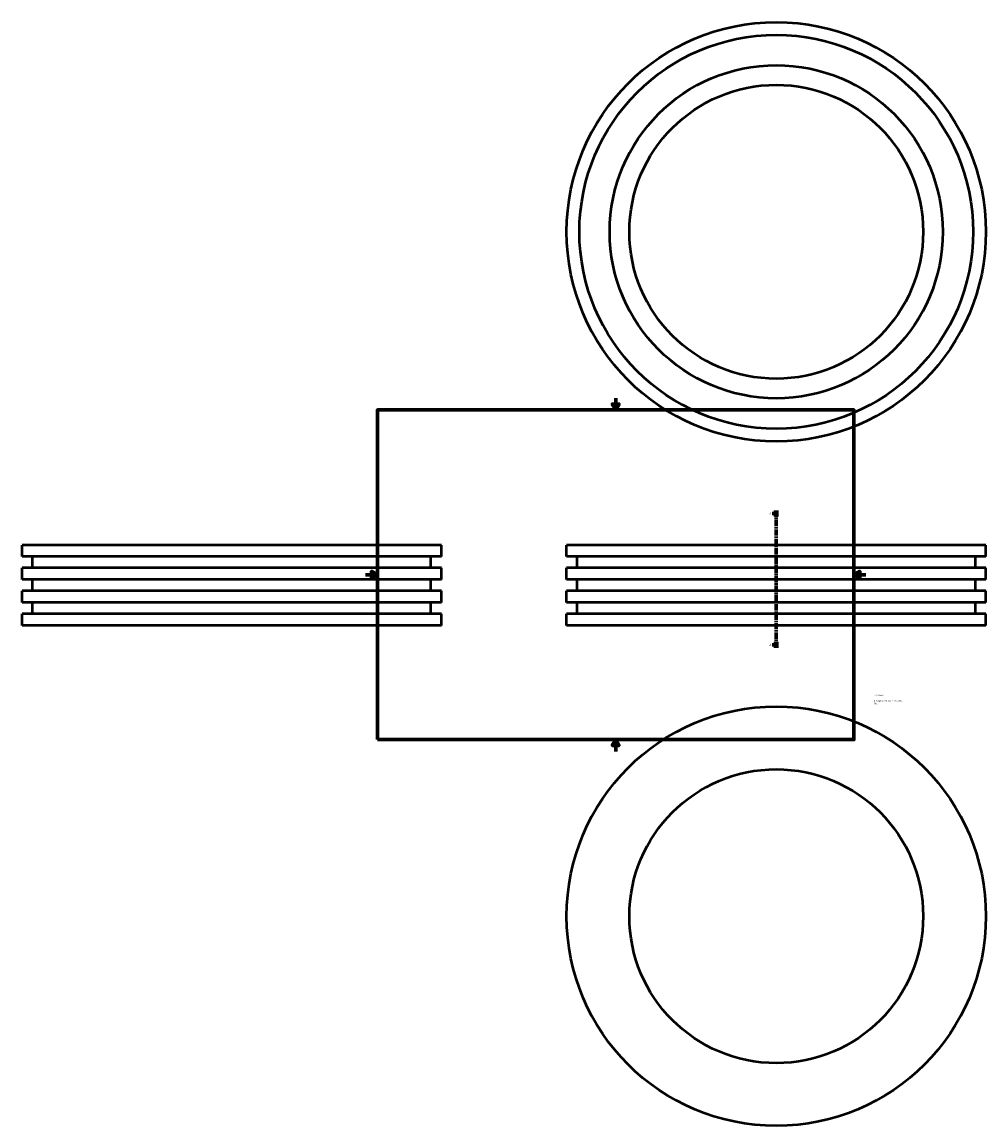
# Model space of a CAD drawing. Header units: millimetres. Extents: x -578 to 2026, y -629 to 1226.
# Tile 1 of 4: x -578 to 1043, y -629 to 1226. Entities that reach past the tile are written whole.
import ezdxf

# ---------------------------------------------------------------- set-up
doc = ezdxf.new("R2010")
doc.units = ezdxf.units.MM
doc.linetypes.add('CHAIN', pattern=[0.3543, 0.2362, -0.0295, 0.0591, -0.0295])
for name, color, linetype, lineweight in [('Border (ISO)', 7, 'Continuous', 70), ('Section Line (ISO)', 7, 'CHAIN', 70), ('Title (ISO)', 7, 'Continuous', 50), ('Visible (ISO)', 7, 'Continuous', 50)]:
    doc.layers.add(name, color=color, linetype=linetype, lineweight=lineweight)
doc.styles.add('Label Text (ISO)', font='tahoma.ttf')
doc.styles.add('Note Text (ISO)', font='tahoma.ttf')

# ---------------------------------------------------------------- blocks, each defined once
blk = doc.blocks.new('Borders Default Border')
at = {"layer": 'Border (ISO)'}
for p, q in [((70.1, 574), (70.1, 576.9)), ((140.2, 574), (140.2, 576.9)), ((210.2, 574), (210.2, 576.9)), ((280.3, 574), (280.3, 576.9)), ((350.4, 574), (350.4, 576.9)), ((490.6, 574), (490.6, 576.9)), ((560.7, 574), (560.7, 576.9)), ((630.8, 574), (630.8, 576.9)), ((700.8, 574), (700.8, 576.9)), ((770.9, 574), (770.9, 576.9)), ((20, 519.7), (17.1, 519.7)), ((821, 519.7), (823.9, 519.7)), ((20, 445.5), (17.1, 445.5)), ((821, 445.5), (823.9, 445.5)), ((20, 371.2), (17.1, 371.2)), ((821, 371.2), (823.9, 371.2)), ((20, 222.7), (17.1, 222.7)), ((821, 222.7), (823.9, 222.7)), ((20, 148.5), (17.1, 148.5)), ((821, 148.5), (823.9, 148.5)), ((20, 74.3), (17.1, 74.3)), ((821, 74.3), (823.9, 74.3)), ((70.1, 20), (70.1, 17.1)), ((140.2, 20), (140.2, 17.1)), ((210.2, 20), (210.2, 17.1)), ((280.3, 20), (280.3, 17.1)), ((350.4, 20), (350.4, 17.1)), ((490.6, 20), (490.6, 17.1)), ((560.7, 20), (560.7, 17.1)), ((630.8, 20), (630.8, 17.1)), ((700.8, 20), (700.8, 17.1)), ((770.9, 20), (770.9, 17.1))]:
    blk.add_line(p, q, dxfattribs=at)
at = {"layer": 'Border (ISO)', "flags": 128}
for points in [[(420.5, 594), (420.5, 574), (414.7, 584), (426.3, 584), (420.5, 574)], [(20, 20), (20, 574), (821, 574), (821, 20), (20, 20)], [(0, 297), (20, 297), (10, 302.8), (10, 291.2), (20, 297)], [(841, 297), (821, 297), (831, 302.8), (831, 291.2), (821, 297)], [(420.5, 0), (420.5, 20), (414.7, 10), (426.3, 10), (420.5, 20)]]:
    blk.add_lwpolyline(points, dxfattribs=at)
at = {"layer": 'Border (ISO)', "color": 232, "true_color": 0xca0064, "char_height": 2.5, "attachment_point": 7, "style": 'Note Text (ISO)'}
for s, insert in [('1', (34.5, 574.4)), ('2', (104.4, 574.4)), ('3', (174.4, 574.3)), ('4', (244.4, 574.4)), ('5', (314.6, 574.3)), ('6', (384.7, 574.3)), ('7', (454.8, 574.4)), ('8', (524.8, 574.3)), ('9', (594.9, 574.4)), ('10', (664.3, 574.3)), ('11', (734.4, 574.4)), ('12', (804.5, 574.4)), ('A', (17.3, 555.6)), ('A', (821.6, 555.6)), ('B', (17.6, 481.4)), ('B', (821.9, 481.4)), ('C', (17.4, 407.1)), ('C', (821.7, 407.1)), ('D', (17.4, 332.9)), ('D', (821.7, 332.9)), ('E', (17.6, 258.6)), ('E', (821.9, 258.6)), ('F', (17.7, 184.4)), ('F', (822, 184.4)), ('G', (17.3, 110.1)), ('G', (821.6, 110.1)), ('H', (17.4, 35.9)), ('H', (821.7, 35.9)), ('1', (34.5, 17.1)), ('2', (104.4, 17.1)), ('3', (174.4, 17)), ('4', (244.4, 17.1)), ('5', (314.6, 17)), ('6', (384.7, 17)), ('7', (454.8, 17.1)), ('8', (524.8, 17)), ('9', (594.9, 17.1)), ('10', (664.3, 17)), ('11', (734.4, 17.1)), ('12', (804.5, 17.1))]:
    blk.add_mtext(s, dxfattribs=dict(at, insert=insert))
blk = doc.blocks.new('Title Blocks ISO')
at = {"layer": 'Title (ISO)', "color": 232, "true_color": 0xca0064, "style": 'Note Text (ISO)'}
for tag, p in [('PART_NUMBER_001', (34.1, 73.1)), ('DESCRIPTION_001', (33.8, 63.4)), ('DESCRIPTION_002', (33.9, 59.2))]:
    blk.add_attdef(tag, p, '', height=2.5, dxfattribs=at)
blk = doc.blocks.new('2dTransSection0')
at = {"layer": 'Section Line (ISO)', "linetype": 'Continuous'}
for p, q in [((683.4, 399.8), (688, 399.8)), ((690.5, 399.8), (688, 400.3)), ((688, 400.3), (688, 399.3)), ((688, 399.8), (690.5, 399.8)), ((688, 399.3), (690.5, 399.8)), ((683.4, 179.2), (688, 179.2)), ((690.5, 179.2), (688, 179.7)), ((688, 179.7), (688, 178.7)), ((688, 179.2), (690.5, 179.2)), ((688, 178.7), (690.5, 179.2))]:
    blk.add_line(p, q, dxfattribs=at)
at = {"layer": 'Section Line (ISO)', "linetype": 'CHAIN', "ltscale": 44.45982}
blk.add_line((690.5, 404.8), (690.5, 174.2), dxfattribs=at)
at = {"layer": 'Section Line (ISO)', "linetype": 'Continuous', "lineweight": 140}
for p, q in [((690.5, 404.8), (690.5, 394.7)), ((690.5, 184.3), (690.5, 174.2))]:
    blk.add_line(p, q, dxfattribs=at)
at = {"layer": 'Section Line (ISO)', "linetype": 'Continuous', "flags": 128}
for points in [[(688, 399.3), (690.5, 399.8), (688, 400.3), (688, 399.3)], [(688, 178.7), (690.5, 179.2), (688, 179.7), (688, 178.7)]]:
    blk.add_lwpolyline(points, dxfattribs=at)
at = {"layer": 'Section Line (ISO)'}
for points in [[(688, 399.3), (690.5, 399.8), (688, 400.3), (688, 399.3)], [(688, 178.7), (690.5, 179.2), (688, 179.7), (688, 178.7)]]:
    blk.add_solid(points, dxfattribs=at)
at = {"layer": 'Section Line (ISO)', "char_height": 3.5, "attachment_point": 7, "style": 'Label Text (ISO)'}
for insert in [(679.1, 398), (679.1, 177.5)]:
    blk.add_mtext('A', dxfattribs=dict(at, insert=insert))

msp = doc.modelspace()

# ---------------------------------------------------------------- linework, layer by layer
at = {"layer": 'Visible (ISO)'}
for p, q in [((127.459, 346.927), (-577.541, 346.927)), ((-577.541, 327.642), (-577.541, 346.927)), ((127.459, 327.642), (127.459, 346.927)), ((1043.031, 346.927), (338.031, 346.927)), ((338.031, 327.642), (338.031, 346.927)), ((1043.031, 327.642), (1043.031, 346.927)), ((127.459, 327.642), (-577.541, 327.642)), ((-559.916, 308.356), (-559.916, 327.642)), ((109.834, 308.356), (109.834, 327.642)), ((1043.031, 327.642), (338.031, 327.642)), ((355.656, 308.356), (355.656, 327.642)), ((1025.406, 308.356), (1025.406, 327.642)), ((127.459, 308.356), (-577.541, 308.356)), ((-577.541, 289.07), (-577.541, 308.356)), ((127.459, 289.07), (127.459, 308.356)), ((1043.031, 308.356), (338.031, 308.356)), ((338.031, 289.07), (338.031, 308.356)), ((1043.031, 289.07), (1043.031, 308.356)), ((127.459, 289.07), (-577.541, 289.07)), ((-559.916, 269.785), (-559.916, 289.07)), ((109.834, 269.785), (109.834, 289.07)), ((1043.031, 289.07), (338.031, 289.07)), ((355.656, 269.785), (355.656, 289.07)), ((1025.406, 269.785), (1025.406, 289.07)), ((127.459, 269.785), (-577.541, 269.785)), ((-577.541, 250.499), (-577.541, 269.785)), ((127.459, 250.499), (127.459, 269.785)), ((1043.031, 269.785), (338.031, 269.785)), ((338.031, 250.499), (338.031, 269.785)), ((1043.031, 250.499), (1043.031, 269.785)), ((127.459, 250.499), (-577.541, 250.499)), ((-559.916, 231.213), (-559.916, 250.499)), ((109.834, 231.213), (109.834, 250.499)), ((1043.031, 250.499), (338.031, 250.499)), ((355.656, 231.213), (355.656, 250.499)), ((1025.406, 231.213), (1025.406, 250.499)), ((127.459, 231.213), (-577.541, 231.213)), ((-577.541, 211.927), (-577.541, 231.213)), ((127.459, 211.927), (127.459, 231.213)), ((1043.031, 231.213), (338.031, 231.213)), ((338.031, 211.927), (338.031, 231.213)), ((1043.031, 211.927), (1043.031, 231.213)), ((127.459, 211.927), (-577.541, 211.927)), ((1043.031, 211.927), (338.031, 211.927))]:
    msp.add_line(p, q, dxfattribs=at)
for centre, radius in [((690.531, 873.482), 352.5), ((690.531, 873.482), 331), ((690.531, 873.482), 280), ((690.531, 873.482), 247), ((690.531, -276.971), 352.5), ((690.531, -276.971), 247)]:
    msp.add_circle(centre, radius, dxfattribs=at)

# ---------------------------------------------------------------- block references
msp.add_blockref('Borders Default Border', (0, 0))
msp.add_blockref('Title Blocks ISO', (821, 20)).add_auto_attribs({'PART_NUMBER_001': '37020560', 'DESCRIPTION_001': 'PLASSON MAN HOLE ADAPTOR', 'DESCRIPTION_002': '560'})
at = {"layer": 'Section Line (ISO)'}
msp.add_blockref('2dTransSection0', (0, 0), dxfattribs=at)

doc.saveas('drawing.dxf')
